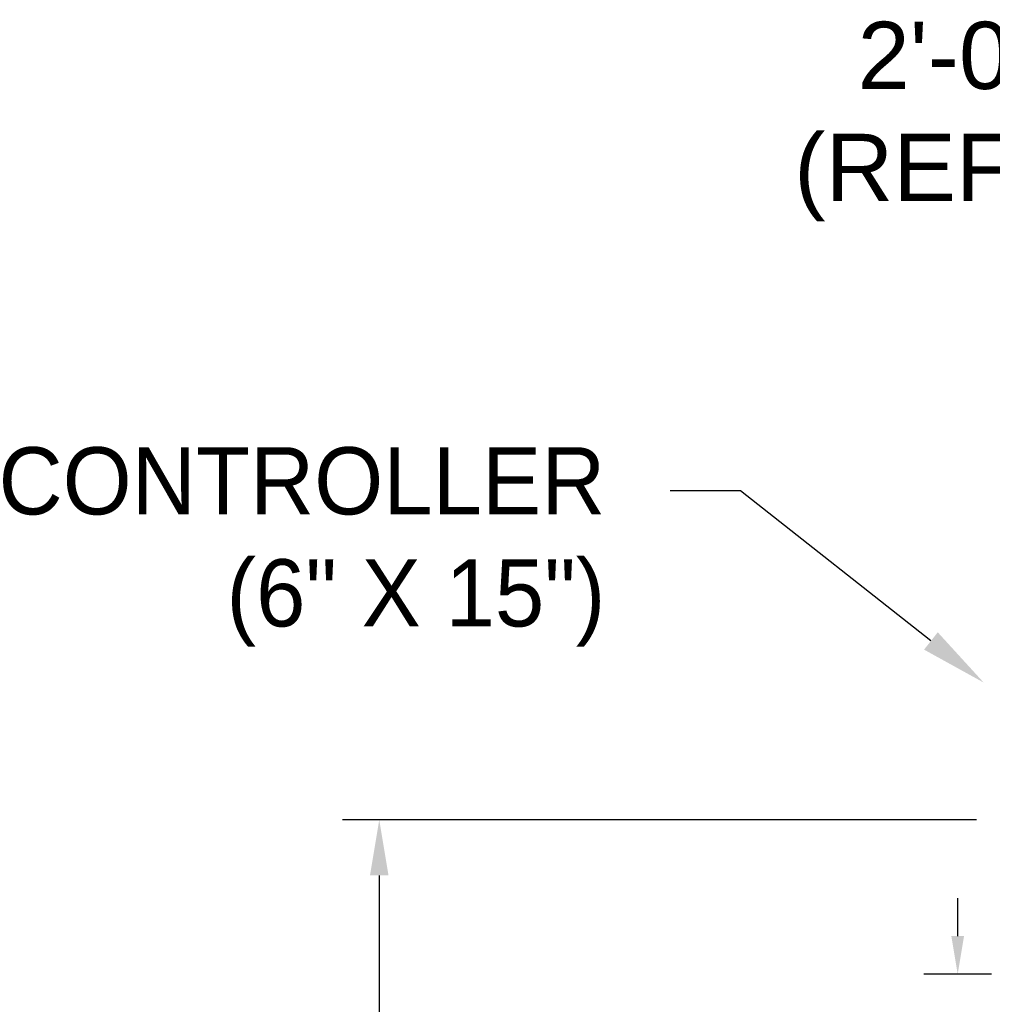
# Model space of a CAD drawing. Header units: inches. Extents: x 170 to 312, y 215 to 248.
# Tile 113 of 256: x 199.55 to 200.9, y 222.17 to 223.55. Entities that reach past the tile are written whole.
import ezdxf
from ezdxf import colors
from ezdxf.entities.mleader import LeaderData, LeaderLine
from ezdxf.math import Vec2, Vec3

# ---------------------------------------------------------------- set-up
doc = ezdxf.new("R2010")
doc.units = ezdxf.units.IN
doc.header["$LTSCALE"] = 0.25
doc.header["$MEASUREMENT"] = 0
doc.layers.add('ANNOTATIONS', color=1, linetype='Continuous')
doc.styles.add('ARIAL', font='arial.ttf', dxfattribs={"height": 0.09375})

msp = doc.modelspace()

# ---------------------------------------------------------------- linework, layer by layer
at = {"layer": 'ANNOTATIONS'}
for p, q in [((200.88059, 222.42941), (199.9966, 222.42941)), ((200.0477, 222.35175), (200.0477, 221.55133)), ((200.85443, 222.26716), (200.85443, 222.3203)), ((200.90156, 222.21402), (200.8073, 222.21402))]:
    msp.add_line(p, q, dxfattribs=at)
for points in [[(200.06064, 222.35175), (200.03475, 222.35175), (200.0477, 222.42941)], [(200.86329, 222.26716), (200.84558, 222.26716), (200.85443, 222.21402)]]:
    msp.add_solid(points, dxfattribs=at)

# ---------------------------------------------------------------- texts
at = {"layer": 'ANNOTATIONS', "insert": (200.97552, 223.40353), "char_height": 0.09375, "attachment_point": 6, "style": 'ARIAL'}
msp.add_mtext('2\'-0"\\P(REF)', dxfattribs=at)

# ---------------------------------------------------------------- leaders
at = {"layer": 'ANNOTATIONS'}
ml = msp.add_multileader_mtext('Standard', dxfattribs=at)
ml.set_content('CONTROLLER \\P(6" X 15")', color=256, style='ARIAL')
ml.set_leader_properties()
ml.build(insert=Vec2(0, 0))
ml.multileader.update_dxf_attribs({"dogleg_length": 0.36, "arrow_head_size": 0.09375})
ctx = ml.context
ctx.base_point, ctx.char_height, ctx.arrow_head_size, ctx.landing_gap_size, ctx.plane_origin = Vec3(199.38643, 222.88849), 0.09375, 0.09375, 0.09, Vec3(201.23839, 222.45526)
ctx.text_align_type = 2
notes = []
notes.append((ctx, [(0, (1, 1, 0), (200.55131, 222.88849), (-1, 0), 0.09796, [(0, [(200.89068, 222.62085)], 0, [])])]))
ctx.mtext.insert, ctx.mtext.alignment, ctx.mtext.flow_direction = Vec3(200.36335, 222.94915), 3, 5
for ctx, leaders in notes:
    for number, flags, end, landing, length, lines in leaders:
        leader = LeaderData()
        leader.index, (leader.has_last_leader_line, leader.has_dogleg_vector, leader.attachment_direction) = number, flags
        leader.last_leader_point, leader.dogleg_vector, leader.dogleg_length = Vec3(end), Vec3(landing), length
        for number, points, colour, breaks in lines:
            line = LeaderLine()
            line.index, line.vertices, line.color, line.breaks = number, Vec3.list(points), colors.encode_raw_color(colour), breaks
            leader.lines.append(line)
        ctx.leaders.append(leader)

doc.saveas('drawing.dxf')
